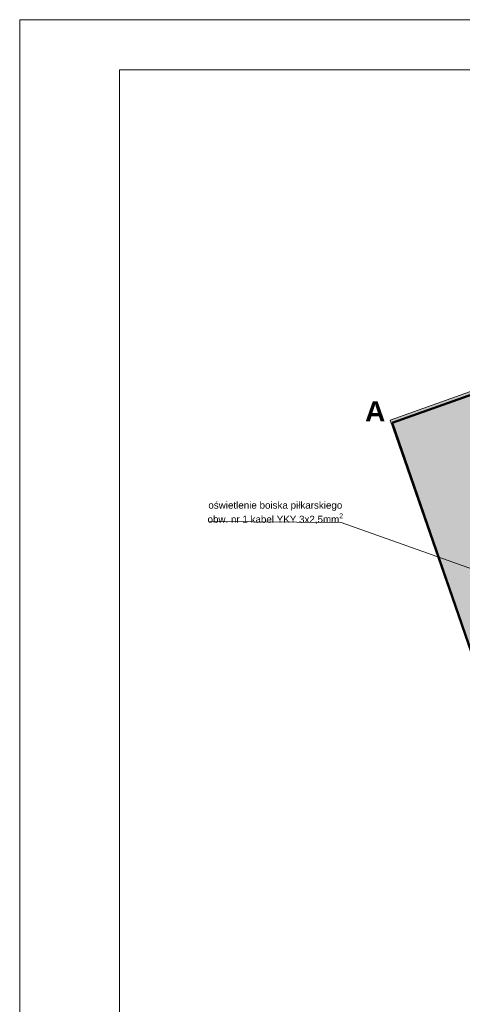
# Model space of a CAD drawing. Header units: millimetres. Extents: x 25 to 493, y -1 to 147.
# Tile 2 of 6: x 25 to 69, y 49 to 147. Entities that reach past the tile are written whole.
import ezdxf

# ---------------------------------------------------------------- set-up
doc = ezdxf.new("R2010")
doc.units = ezdxf.units.MM
doc.styles.add('Roman', font='romans')

msp = doc.modelspace()

# ---------------------------------------------------------------- hatches: boundary and pattern name
at = {"linetype": 'Continuous', "lineweight": 9, "ltscale": 10, "transparency": 33554687}
h = msp.add_hatch(dxfattribs=at)
h.set_pattern_fill('GRASS', color=92, scale=0.08)
h.paths.add_polyline_path([(75.815, 107.908), (102.068, 30.776), (132.713, 41.263), (127.256, 57.64), (131.493, 58.998), (137.75, 40.898), (90.589, 24.794), (61.928, 107.302), (73.136, 111.297), (83.087, 114.865), (85.5, 115.714), (91.294, 117.792), (102.463, 121.844), (116.525, 126.793), (127.45, 130.712), (129.687, 125.605), (127.362, 124.41), (126.817, 123.572), (125.826, 123.126), (117.3, 121.985), (106.82, 118.441), (104.42, 117.713)])
h.paths.add_polyline_path([(69.953, 104.841), (96.243, 29.129), (101.037, 30.795), (74.72, 106.498)], flags=16)

# ---------------------------------------------------------------- linework, layer by layer
at = {"color": 0, "linetype": 'Continuous', "lineweight": 9, "ltscale": 10}
msp.add_lwpolyline([(24.953, 147.258), (284.95, 147.258), (284.95, -1.242), (24.953, -1.242)], close=True, dxfattribs=at)
at = {"lineweight": 9}
msp.add_lwpolyline([(34.906, 142.258), (279.911, 142.258), (279.911, 3.758), (34.906, 3.758)], close=True, dxfattribs=at)
at = {"color": 92, "lineweight": 9}
msp.add_lwpolyline([(75.815, 107.908), (102.068, 30.776), (132.713, 41.263), (127.256, 57.64), (131.493, 58.998), (137.75, 40.898), (90.589, 24.794), (61.928, 107.302), (73.136, 111.297), (83.087, 114.865), (85.5, 115.714), (91.294, 117.792), (102.463, 121.844), (116.525, 126.793), (127.45, 130.712), (129.687, 125.605), (127.362, 124.41), (126.817, 123.572), (125.826, 123.126), (125.826, 123.126), (117.3, 121.985), (106.82, 118.441), (104.42, 117.713), (75.815, 107.908)], close=True, dxfattribs=at)
at = {"color": 5, "linetype": 'Continuous', "lineweight": 50, "ltscale": 10}
msp.add_lwpolyline([(62.138, 107.039), (125.105, 129.399), (154.905, 46.745), (90.63, 24.643), (62.138, 107.039)], dxfattribs=at)
at = {"color": 1, "linetype": 'Continuous', "lineweight": 9, "ltscale": 10}
msp.add_lwpolyline([(43.817, 97.187), (57.034, 97.098), (82.343, 88.116)], dxfattribs=at)

# ---------------------------------------------------------------- texts
at = {"color": 1, "linetype": 'Continuous', "lineweight": 9, "ltscale": 10, "insert": (59.435, 109.189), "char_height": 2, "width": 3.01239, "attachment_point": 1, "style": 'Roman'}
msp.add_mtext('{\\fArial|b1|i0|c238|p34;\\C5;A}', dxfattribs=at)
at = {"color": 5, "linetype": 'Continuous', "lineweight": 50, "ltscale": 10, "insert": (40.955, 99.175), "char_height": 0.7, "width": 19.03988, "attachment_point": 1, "rotation": 359.99477, "style": 'Roman'}
msp.add_mtext('\\A1;\\pxqc;{\\fArial|b0|i0|c238|p34;\\C1;oświetlenie boiska piłkarskiego \\Pobw. nr 1 kabel YKY 3x2,5mm{\\H0.7x;\\S2^ ;}}', dxfattribs=at)

doc.saveas('drawing.dxf')
